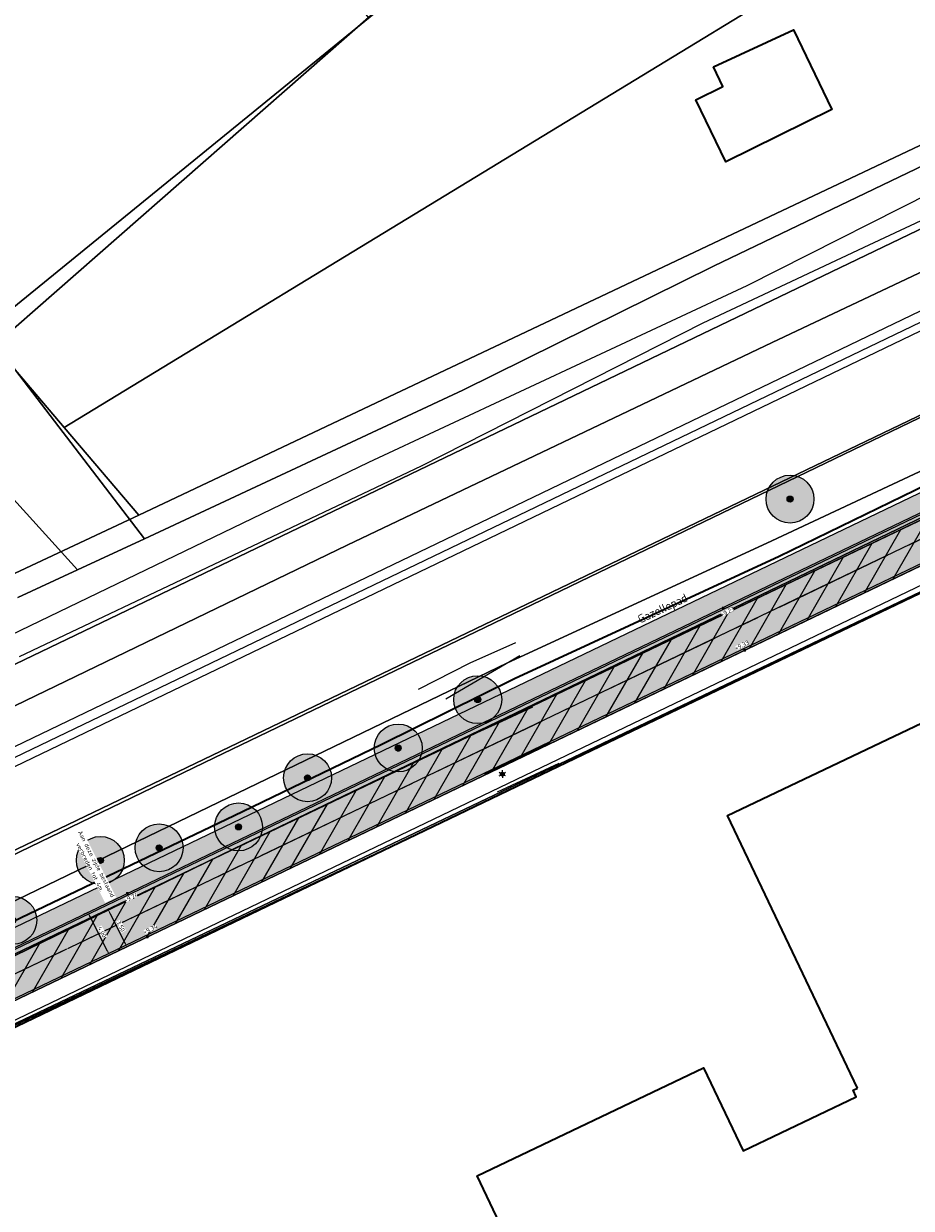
# Model space of a CAD drawing. Header units: metres. Extents: x 163543 to 168130, y 402678 to 405437.
# Tile 121 of 256: x 164645 to 164719, y 403471 to 403570. Entities that reach past the tile are written whole.
import ezdxf
from ezdxf.enums import TextEntityAlignment as Align

# ---------------------------------------------------------------- set-up
doc = ezdxf.new("R2010")
doc.units = ezdxf.units.M
for name, pattern in [('X-CA190022.004-UO-ALM_Assen$0$AM-AS', [16, 10, -2, 2, -2]), ('X-CA190022.004-UO-DWM_Snelfietsroute$0$1-2', [3, 0, -2, 1]), ('X-CA190022.004-UO-DWM_Snelfietsroute$0$2-1', [6, 2, -1, 2, -1])]:
    doc.linetypes.add(name, pattern=pattern)
doc.layers.get('0').update_dxf_attribs({"lineweight": 25})
for name, color, linetype, lineweight in [('X-CA190022.004-UO-ALM_Assen$0$N-WE-AM-AS_WEG-G', 10, 'X-CA190022.004-UO-ALM_Assen$0$AM-AS', 25), ('X-CA190022.004-UO-ARC_Arcering$0$N-WE-VH-VERHARDINGS_DEKLAAGVERVANGING-A', 250, 'Continuous', 20), ('X-CA190022.004-UO-BGT_Ondergrond$0$GE_201_SHDHek_Lijn_GEM', 253, 'X-CA190022.004-UO-BGT_Ondergrond$0$Hekwerk', 9), ('X-CA190022.004-UO-BGT_Ondergrond$0$GE_251_SPRTrein_as_Lijn_GEM', 253, 'Continuous', 9), ('X-CA190022.004-UO-BGT_Ondergrond$0$GE_316_WGDFietspad_Vlak_GEM', 253, 'Continuous', 9), ('X-CA190022.004-UO-BGT_Ondergrond$0$GE_367_OWGBerm_groenvoorziening_grasenk_GEM', 253, 'Continuous', 9), ('X-CA190022.004-UO-BGT_Ondergrond$0$GE_401_OTDErf_Vlak_GEM', 253, 'Continuous', 9), ('X-CA190022.004-UO-BGT_Ondergrond$0$GE_471_BTDBouwland_Vlak_GEM', 253, 'Continuous', 9), ('X-CA190022.004-UO-BGT_Ondergrond$0$GE_479_BTDGroenvoorziening_grasenkruida_GEM', 253, 'Continuous', 9), ('X-CA190022.004-UO-BGT_Ondergrond$0$GE_504_WTDWaterloop_sloot_Vlak_GEM', 253, 'Continuous', 9), ('X-CA190022.004-UO-BGT_Ondergrond$0$GE_523_WTDGreppel_drogesloot_Vlak_GEM', 253, 'Continuous', 9), ('X-CA190022.004-UO-BGT_Ondergrond$0$GE_541_OWTOever_slootkant_Vlak_GEM', 253, 'Continuous', 9), ('X-CA190022.004-UO-BGT_Ondergrond$0$GE_601_PNDgrondvlakpand_Vlak_MV_GEM', 34, 'Continuous', 35), ('X-CA190022.004-UO-BGT_Ondergrond$0$GE_861_PALLichtmast_Punt_GEM', 253, 'Continuous', 9), ('X-CA190022.004-UO-DTM inmeting_v0.1$0$B-WE-GR-BOOM-S', 246, 'Continuous', 0), ('X-CA190022.004-UO-DTM inmeting_v0.1$0$B-WE-GW-TALUD_KRUIN-G', 246, 'Continuous', 0), ('X-CA190022.004-UO-DTM inmeting_v0.1$0$B-WE-GW-TALUD_TEEN-G', 246, 'Continuous', 0), ('X-CA190022.004-UO-DTM inmeting_v0.1$0$B-WE-IE-TERREINAFSCHEIDING_KUNSTMATIG_RASTERHEKWERK-G', 246, 'X-CA190022.004-UO-DTM inmeting_v0.1$0$IE-TERREINAFSCHEIDING-KUNSTMATIG-OPEN', 0), ('X-CA190022.004-UO-DTM inmeting_v0.1$0$B-WE-VH-VERHARDING_ASFALT-G', 246, 'Continuous', 0), ('X-CA190022.004-UO-DWM_Beplanting$0$B-WE-GR-BOOM-S AFKOMSTIG UIT BGT', 252, 'Continuous', 0), ('X-CA190022.004-UO-DWM_Snelfietsroute$0$B-WE-VH-KANTVERHARDING-G', 214, 'Continuous', 18), ('X-CA190022.004-UO-DWM_Snelfietsroute$0$N-WE-GW-BERM-G', 90, 'Continuous', 18), ('X-CA190022.004-UO-DWM_Snelfietsroute$0$N-WE-VH-KANTVERHARDING-G', 210, 'Continuous', 25), ('X-CA190022.004-UO-DWM_Snelfietsroute$0$N-WE-VW-MARKERING_LANGS_STREEP_12-G', 7, 'X-CA190022.004-UO-DWM_Snelfietsroute$0$1-2', 35), ('X-CA190022.004-UO-DWM_Snelfietsroute$0$N-WE-VW-MARKERING_LANGS_STREEP_21-G', 7, 'X-CA190022.004-UO-DWM_Snelfietsroute$0$2-1', 35), ('X-CA190022.004-UO-DWM_Snelfietsroute$0$N-WE-VW-MARKERING_LANGS_STREEP_DOORGETROKKEN_010-G', 7, 'Continuous', 0), ('X-CA190022.004-UO-GZM_Werkgrens_v0.2$0$N-WE-KG-GRENS_SYSTEEMGRENS-G', 7, 'X-CA190022.004-UO-GZM_Werkgrens_v0.2$0$KG-OG', 35), ('X-CA190022.004-UO-KAD_Percelen$0$B-WE-KG-GRENS_PERCEEL-GV', 150, 'Continuous', 9), ('X-CA190022.004-UO-TXT_Hoogtes$0$X-XX-AL-T25', 7, 'Continuous', 25), ('X-CA190022.004-UO-TXT_Tekst 1op200$0$X-XX-AL-AANKLEDING-M', 7, 'Continuous', 18), ('X-CA190022.004-UO-TXT_Tekst 1op200$0$X-XX-AL-T35', 7, 'Continuous', 35)]:
    doc.layers.add(name, color=color, linetype=linetype, lineweight=lineweight)
doc.layers.add('X-CA190022.004-UO-ARC_Arcering$0$N-GV-GR-GRAS-A-200 GRASMENGSEL M1', color=62, linetype='Continuous', lineweight=18, transparency=0.5)
doc.layers.add('X-CA190022.004-UO-ARC_Arcering$0$N-WE-VH-VERHARDING_ASFALT_ROOD-A', color=232, linetype='Continuous', lineweight=0, transparency=0.5)
for name, color, linetype in [('X-CA190022.004-UO-DWM_Beplanting$0$B-WE-GR-BOOM-S AFKOMSTIG UIT BOMENBESTAND GEMEENTE', 252, 'Continuous'), ('X-CA190022.004-UO-DWM_Beplanting$0$B-WE-GR-BOOM-S AFKOMSTIG UIT DTM_v0.4', 252, 'Continuous'), ('X-CA190022.004-UO-DWM_Beplanting$0$N-GV-GR-GRAS-A-200', 7, 'Continuous'), ('X-CA190022.004-UO-TXT_Hoogtes$0$C3D-SURFACE_TINSURFACE_LABELING-BESTAAND', 252, 'Continuous'), ('X-CA190022.004-UO-TXT_Hoogtes$0$C3D-SURFACE_TINSURFACE_LABELING-NIEUW', 7, 'Continuous')]:
    doc.layers.add(name, color=color, linetype=linetype)
doc.layers.add('X-CA190022.004-UO-TXT_Hoogtes$0$C3D-ASSEMBLY_MARKER', color=7, linetype='Continuous', lineweight=35, plot=False)
doc.styles.add('NLCS-ISO', font='NLCS-ISO.ttf')
doc.styles.add('X-CA190022.004-UO-BGT_Ondergrond$0$NLCS-ISO', font='NLCS-ISO.ttf')
doc.styles.add('X-CA190022.004-UO-TXT_Tekst 1op200$0$NLCS-ISO-M200-T18', font='NLCS-ISO.ttf', dxfattribs={"height": 0.36})
doc.styles.add('X-CA190022.004-UO-TXT_Tekst 1op200$0$NLCS-ISO-M200-T35', font='NLCS-ISO.ttf', dxfattribs={"height": 0.7})
doc.linetypes.add('X-CA190022.004-UO-BGT_Ondergrond$0$Hekwerk', pattern='A,5,-1.5,[2,dgnlstyle-Veghel.shx,S=0.007937,R=0,X=0,Y=0],-1.5', length=8)
doc.linetypes.add('X-CA190022.004-UO-DTM inmeting_v0.1$0$IE-TERREINAFSCHEIDING-KUNSTMATIG-OPEN', pattern='A,7,-1.5,[67,NLCS.SHX,S=0.75,R=0,X=0,Y=0],-1.5', length=10)
doc.linetypes.add('X-CA190022.004-UO-GZM_Werkgrens_v0.2$0$KG-OG', pattern='A,5.5,-1.5,[2,NLCS.SHX,S=0.5,R=0,X=0,Y=0],-1.5', length=8.5)
doc.dimstyles.new('X-CA190022.004-UO-TXT_Tekst 1op200$0$NLCS-M200-T18-PIJL_L2_H1', dxfattribs={"dimscale": 0.2, "dimtxt": 2.5, "dimasz": 1.8, "dimexe": 2, "dimexo": 2, "dimgap": 0.7, "dimtad": 1, "dimzin": 0, "dimdsep": 46, "dimtxsty": 'X-CA190022.004-UO-TXT_Tekst 1op200$0$NLCS-ISO-M200-T18', "dimcen": 0, "dimdle": 2, "dimclrd": 256, "dimclre": 256, "dimclrt": 10, "dimadec": 1, "dimazin": 0, "dimtfac": 1, "dimtdec": 3, "dimtofl": 0, "dimtmove": 0, "dimatfit": 3, "dimfxl": 2, "dimfxlon": 1, "dimtfillclr": 256, "dimtolj": 1, "dimtzin": 0, "dimlwd": -1, "dimlwe": -1, "dimarcsym": 0})

# ---------------------------------------------------------------- blocks, each defined once
blk = doc.blocks.new('X-CA190022.004-UO-BGT_Ondergrond$0$N-SIE-WEG_LICHTMAST-SO')
h = blk.add_hatch(color=256)
h.paths.add_polyline_path([(1.16, 0.5, 0.658505), (-1.16, 0.5)])
h.paths.add_polyline_path([(-1.16, -0.5, 0.658505), (1.16, -0.5)])
at = {"flags": 128}
for points in [[(-2.19, 1.27), (-1.1, 0.63)], [(-1.16, 0.5), (1.16, 0.5)], [(0, 1.27), (0, 2.53)], [(1.1, 0.63), (2.19, 1.27)], [(-2.19, -1.27), (-1.1, -0.63)], [(-1.16, -0.5), (1.16, -0.5)], [(0, -1.27), (0, -2.53)], [(2.19, -1.27), (1.1, -0.63)]]:
    blk.add_lwpolyline(points, dxfattribs=at)
at = {"ltscale": 0.5}
blk.add_circle((0, 0), 1.27, dxfattribs=at)
at = {"style": 'X-CA190022.004-UO-BGT_Ondergrond$0$NLCS-ISO'}
blk.add_attdef('TYPE', text='', height=1.8, dxfattribs=at).set_placement((0, 2.53), align=Align.BOTTOM_CENTER)
blk = doc.blocks.new('X-CA190022.004-UO-BGT_Ondergrond$0$IMGEOLichtmastpaal')
at = {"xscale": 5, "yscale": 5, "zscale": 5}
blk.add_blockref('X-CA190022.004-UO-BGT_Ondergrond$0$N-SIE-WEG_LICHTMAST-SO', (0, 6.4), dxfattribs=at)
blk = doc.blocks.new('X-CA190022.004-UO-DTM inmeting_v0.1$0$boom')
h = blk.add_hatch()
h.set_pattern_fill('ANSI31', color=256, scale=0.13)
h.paths.add_polyline_path([(-1, 0, 1), (1, 0, 1)])
blk.add_circle((0, 0), 1)
blk = doc.blocks.new('X-CA190022.004-UO-DWM_Beplanting$0$SGR-BOOM_01-SO')
at = {"linetype": 'ByBlock', "lineweight": 18}
h = blk.add_hatch(color=0, dxfattribs=at)
h.dxf.hatch_style = 1
edge = h.paths.add_edge_path()
edge.add_arc((0, 0), 0.25, 0, 360)
at = {"color": 0, "linetype": 'ByBlock', "lineweight": 18}
for radius in [2, 0.25]:
    blk.add_circle((0, 0), radius, dxfattribs=at)
blk = doc.blocks.new('X-CA190022.004-UO-DWM_Beplanting$0$IMGEOBoom')
at = {"transparency": 33554457}
h = blk.add_hatch(color=256, dxfattribs=at)
h.dxf.hatch_style = 1
edge = h.paths.add_edge_path()
edge.add_arc((0, 0), 100, 0, 360)
edge = h.paths.add_edge_path(flags=17)
edge.add_arc((0, 0), 12.5, 0, 360)
h = blk.add_hatch()
h.set_pattern_fill('ANGLE', color=256)
h.set_pattern_definition([(0, (0, 0), (0, 6.985), [5.08, -1.905]), (90, (0, 0), (-6.985, 4e-16), [5.08, -1.905])])
edge = h.paths.add_edge_path(flags=17)
edge.add_arc((0, 0), 12.5, 0, 360)
at = {"layer": 'X-CA190022.004-UO-DWM_Beplanting$0$N-GV-GR-GRAS-A-200'}
h = blk.add_hatch(color=256, dxfattribs=at)
h.dxf.hatch_style = 1
edge = h.paths.add_edge_path(flags=17)
edge.add_arc((0, 0), 12.5, 0, 360)
at = {"xscale": 50, "yscale": 50, "zscale": 50}
blk.add_blockref('X-CA190022.004-UO-DWM_Beplanting$0$SGR-BOOM_01-SO', (0, 0), dxfattribs=at)
blk = doc.blocks.new('*U202')
at = {"layer": 'X-CA190022.004-UO-TXT_Hoogtes$0$C3D-ASSEMBLY_MARKER', "color": 7, "linetype": 'Continuous', "lineweight": 40}
for p, q in [((164705.352, 403517.742, 9.332), (164705.552, 403517.742, 9.332)), ((164705.452, 403517.642, 9.332), (164705.452, 403517.842, 9.332))]:
    blk.add_line(p, q, dxfattribs=at)
at = {"layer": 'X-CA190022.004-UO-TXT_Hoogtes$0$X-XX-AL-T25', "color": 7, "linetype": 'Continuous', "lineweight": 25, "insert": (164705.22, 403518.152, 9.332), "char_height": 0.36, "width": 1.05444, "attachment_point": 5, "rotation": 26.3178, "style": 'NLCS-ISO', "bg_fill": 3, "box_fill_scale": 1, "bg_fill_color": 256, "bg_fill_true_color": 13158600, "bg_fill_transparency": 0}
blk.add_mtext('{\\fNLCS-ISO|b0|i0|c0|p10;+9.33}', dxfattribs=at)
blk = doc.blocks.new('*U203')
at = {"layer": 'X-CA190022.004-UO-TXT_Hoogtes$0$C3D-ASSEMBLY_MARKER', "color": 7, "linetype": 'Continuous', "lineweight": 40}
for p, q in [((164703.562, 403521.262, 9.233), (164703.762, 403521.262, 9.233)), ((164703.662, 403521.162, 9.233), (164703.662, 403521.362, 9.233))]:
    blk.add_line(p, q, dxfattribs=at)
at = {"layer": 'X-CA190022.004-UO-TXT_Hoogtes$0$X-XX-AL-T25', "color": 7, "linetype": 'Continuous', "lineweight": 25, "insert": (164704.013, 403520.957, 9.233), "char_height": 0.36, "width": 1.05444, "attachment_point": 5, "rotation": 26.31781, "style": 'NLCS-ISO', "bg_fill": 3, "box_fill_scale": 1, "bg_fill_color": 256, "bg_fill_true_color": 13158600, "bg_fill_transparency": 0}
blk.add_mtext('{\\fNLCS-ISO|b0|i0|c0|p10;+9.23}', dxfattribs=at)
blk = doc.blocks.new('*U234')
at = {"layer": 'X-CA190022.004-UO-TXT_Hoogtes$0$C3D-ASSEMBLY_MARKER', "color": 7, "linetype": 'Continuous', "lineweight": 40}
for p, q in [((164653.803, 403497.435, 9.239), (164654.003, 403497.435, 9.239)), ((164653.903, 403497.335, 9.239), (164653.903, 403497.535, 9.239))]:
    blk.add_line(p, q, dxfattribs=at)
at = {"layer": 'X-CA190022.004-UO-TXT_Hoogtes$0$X-XX-AL-T25', "color": 7, "linetype": 'Continuous', "lineweight": 25, "insert": (164654.224, 403497.098, 9.239), "char_height": 0.36, "width": 1.0908, "attachment_point": 5, "rotation": 25.9452, "style": 'NLCS-ISO', "bg_fill": 3, "box_fill_scale": 1, "bg_fill_color": 256, "bg_fill_true_color": 13158600, "bg_fill_transparency": 0}
blk.add_mtext('{\\fNLCS-ISO|b0|i0|c0|p10;+9.24}', dxfattribs=at)
blk = doc.blocks.new('*U235')
at = {"layer": 'X-CA190022.004-UO-TXT_Hoogtes$0$C3D-ASSEMBLY_MARKER', "color": 7, "linetype": 'Continuous', "lineweight": 40}
for p, q in [((164655.46, 403493.804, 9.339), (164655.66, 403493.804, 9.339)), ((164655.56, 403493.704, 9.339), (164655.56, 403493.904, 9.339))]:
    blk.add_line(p, q, dxfattribs=at)
at = {"layer": 'X-CA190022.004-UO-TXT_Hoogtes$0$X-XX-AL-T25', "color": 7, "linetype": 'Continuous', "lineweight": 25, "insert": (164655.829, 403494.446, 9.339), "char_height": 0.36, "width": 1.0908, "attachment_point": 5, "rotation": 25.9452, "style": 'NLCS-ISO', "bg_fill": 3, "box_fill_scale": 1, "bg_fill_color": 256, "bg_fill_true_color": 13158600, "bg_fill_transparency": 0}
blk.add_mtext('{\\fNLCS-ISO|b0|i0|c0|p10;+9.34}', dxfattribs=at)
blk = doc.blocks.new('*D1172')
at = {"layer": 'X-CA190022.004-UO-TXT_Tekst 1op200$0$X-XX-AL-AANKLEDING-M', "transparency": 16777216}
for p, q in [((164652.28, 403496.111), (164652.637, 403496.292)), ((164652.442, 403495.79), (164653.697, 403493.306)), ((164653.859, 403492.984), (164654.216, 403493.165))]:
    blk.add_line(p, q, dxfattribs=at)
for points in [[(164652.496, 403495.817), (164652.389, 403495.763), (164652.28, 403496.111)], [(164653.751, 403493.333), (164653.644, 403493.279), (164653.859, 403492.984)]]:
    blk.add_solid(points, dxfattribs=at)
at = {"layer": 'X-CA190022.004-UO-TXT_Tekst 1op200$0$X-XX-AL-AANKLEDING-M', "transparency": 16777216, "insert": (164651.05, 403499.767), "char_height": 0.36, "attachment_point": 5, "rotation": 296.80132, "style": 'X-CA190022.004-UO-TXT_Tekst 1op200$0$NLCS-ISO-M200-T18', "bg_fill": 3, "box_fill_scale": 1.1, "bg_fill_color": 256, "bg_fill_true_color": 13158600, "bg_fill_transparency": 0}
blk.add_mtext('\\A1;Aan deze zijde bestaand \\Pverbreden tot 4m.', dxfattribs=at)
blk = doc.blocks.new('*D1173')
at = {"layer": 'X-CA190022.004-UO-TXT_Tekst 1op200$0$X-XX-AL-AANKLEDING-M', "transparency": 16777216}
for p, q in [((164650.6, 403495.85), (164650.243, 403495.669)), ((164652.244, 403492.6), (164650.763, 403495.529)), ((164652.407, 403492.279), (164652.05, 403492.099))]:
    blk.add_line(p, q, dxfattribs=at)
for points in [[(164650.816, 403495.556), (164650.709, 403495.502), (164650.6, 403495.85)], [(164652.298, 403492.627), (164652.191, 403492.573), (164652.407, 403492.279)]]:
    blk.add_solid(points, dxfattribs=at)
at = {"layer": 'X-CA190022.004-UO-TXT_Tekst 1op200$0$X-XX-AL-AANKLEDING-M', "transparency": 16777216, "insert": (164651.789, 403494.209), "char_height": 0.36, "attachment_point": 5, "rotation": 296.83544, "style": 'X-CA190022.004-UO-TXT_Tekst 1op200$0$NLCS-ISO-M200-T18', "bg_fill": 3, "box_fill_scale": 1.1, "bg_fill_color": 256, "bg_fill_true_color": 13158600, "bg_fill_transparency": 0}
blk.add_mtext('\\A1;4.00', dxfattribs=at)
blk = doc.blocks.new('*D1196')
at = {"layer": 'X-CA190022.004-UO-TXT_Tekst 1op200$0$X-XX-AL-AANKLEDING-M', "transparency": 16777216}
for p, q in [((164652.28, 403496.111), (164652.637, 403496.292)), ((164652.442, 403495.79), (164653.697, 403493.306)), ((164653.859, 403492.984), (164654.216, 403493.165))]:
    blk.add_line(p, q, dxfattribs=at)
for points in [[(164652.496, 403495.817), (164652.389, 403495.763), (164652.28, 403496.111)], [(164653.751, 403493.333), (164653.644, 403493.279), (164653.859, 403492.984)]]:
    blk.add_solid(points, dxfattribs=at)
at = {"layer": 'X-CA190022.004-UO-TXT_Tekst 1op200$0$X-XX-AL-AANKLEDING-M', "transparency": 16777216, "insert": (164653.355, 403494.692), "char_height": 0.36, "attachment_point": 5, "rotation": 296.80132, "style": 'X-CA190022.004-UO-TXT_Tekst 1op200$0$NLCS-ISO-M200-T18', "bg_fill": 3, "box_fill_scale": 1.1, "bg_fill_color": 256, "bg_fill_true_color": 13158600, "bg_fill_transparency": 0}
blk.add_mtext('\\A1;3.50', dxfattribs=at)

msp = doc.modelspace()

# ---------------------------------------------------------------- hatches: boundary and pattern name
at = {"layer": 'X-CA190022.004-UO-ARC_Arcering$0$N-GV-GR-GRAS-A-200 GRASMENGSEL M1'}
h = msp.add_hatch(dxfattribs=at)
h.set_pattern_fill('AGR-GRAS_02-SO', color=256, scale=0.1, pattern_type=2)
h.set_pattern_definition([(0, (0, 0), (1, 1), [0.25, -0.75]), (0, (0.55, 0.6), (1, 1), [0.25, -0.75]), (90, (0.1, 0.35), (-1, 1), [0.25, -0.75]), (90, (0.5, 0.7), (-1, 1), [0.25, -0.75]), (45, (0.2, 0.7), (0, 1), [0.25, -1.164213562]), (135, (0.55, 0), (-1, 0), [0.25, -1.164213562]), (26.5650512, (0.25, 0.3), (1, 4e-10), [0.25, -1.986067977]), (26.5650512, (0.7, 0.8), (1, 4e-10), [0.25, -1.986067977]), (63.43494882, (0.7, 0), (5e-11, 1), [0.25, -1.986067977]), (63.43494882, (0.25, 0.45), (5e-11, 1), [0.25, -1.986067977]), (63.43494882, (0.6, 0.2), (5e-11, 1), [0.25, -1.986067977]), (116.5650512, (0, 0.55), (-4e-10, 1), [0.25, -1.986067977]), (153.43494882, (0.2, 0.15), (-1, 5e-11), [0.25, -1.986067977])])
h.paths.add_polyline_path([(164759.989, 403550.02), (164638.923, 403491.909), (164639.572, 403490.556), (164662.045, 403501.343), (164729.771, 403533.852), (164763.136, 403549.867), (164763.543, 403550.051), (164762.87, 403551.428), (164759.991, 403550.021)])
at = {"layer": 'X-CA190022.004-UO-ARC_Arcering$0$N-WE-VH-VERHARDING_ASFALT_ROOD-A'}
h = msp.add_hatch(color=256, dxfattribs=at)
h.dxf.hatch_style = 1
h.paths.add_polyline_path([(164639.572, 403490.556), (164639.782, 403490.119), (164763.396, 403549.322), (164763.136, 403549.867)])
h = msp.add_hatch(color=256, dxfattribs=at)
h.dxf.hatch_style = 1
h.paths.add_polyline_path([(164639.782, 403490.119), (164641.302, 403486.95), (164764.863, 403546.26), (164763.396, 403549.322)])
at = {"layer": 'X-CA190022.004-UO-ARC_Arcering$0$N-WE-VH-VERHARDINGS_DEKLAAGVERVANGING-A'}
h = msp.add_hatch(dxfattribs=at)
h.set_pattern_fill('AVH-ASFALT_B', color=256, angle=15, pattern_type=2)
h.set_pattern_definition([(60, (0, 0), (-1.2990381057, 0.75), [])])
h.paths.add_polyline_path([(164639.782, 403490.119), (164641.302, 403486.95), (164764.863, 403546.26), (164763.396, 403549.322)])

# ---------------------------------------------------------------- linework, layer by layer
at = {"layer": 'X-CA190022.004-UO-BGT_Ondergrond$0$GE_201_SHDHek_Lijn_GEM'}
for p, q in [((164766.236, 403544.544), (164683.071, 403504.746)), ((164683.071, 403504.746), (164620.047, 403474.794))]:
    msp.add_line(p, q, dxfattribs=at)
at = {"layer": 'X-CA190022.004-UO-BGT_Ondergrond$0$GE_251_SPRTrein_as_Lijn_GEM'}
for p, q in [((164612.775, 403494.432), (164785.364, 403577.492)), ((164613.43, 403493.072), (164786.046, 403576.149)), ((164586.092, 403480.76), (164743.728, 403556.491))]:
    msp.add_line(p, q, dxfattribs=at)
at = {"layer": 'X-CA190022.004-UO-BGT_Ondergrond$0$GE_316_WGDFietspad_Vlak_GEM', "flags": 128}
msp.add_lwpolyline([(164783.7, 403545.643), (164775.27, 403548.69), (164773.26, 403549.22), (164770.72, 403548.83), (164768.53, 403548.02), (164631.74, 403482.36), (164627.08, 403480.35), (164621.316, 403478.014), (164619.704, 403481.066), (164625.59, 403483.48), (164629.22, 403485.06), (164763.542, 403549.392), (164768.875, 403551.946)], dxfattribs=at)
at = {"layer": 'X-CA190022.004-UO-BGT_Ondergrond$0$GE_367_OWGBerm_groenvoorziening_grasenk_GEM', "flags": 128}
for points in [[(164640.44, 403494.868), (164662.351, 403505.436), (164685.598, 403516.649), (164707.718, 403526.866), (164753.889, 403548.503), (164771.397, 403558.596), (164770.664, 403556.413), (164771.276, 403554.19), (164776.991, 403553.714), (164784.135, 403551.121), (164785.925, 403550.471)], [(164768.875, 403551.946), (164763.542, 403549.392), (164629.22, 403485.06), (164625.59, 403483.48), (164619.704, 403481.066), (164604.45, 403474.81), (164602.885, 403474.235), (164600.48, 403473.35), (164597.61, 403471.99), (164592.13, 403469.02), (164575.93, 403459.42), (164569.76, 403456.18), (164516.668, 403430.689), (164513.743, 403429.436), (164509.64, 403427.467), (164507.77, 403426.57)], [(164510.298, 403423.881), (164518.157, 403427.555), (164571.47, 403453.2), (164577.71, 403456.5), (164591.23, 403464.58), (164599.21, 403468.63), (164602.07, 403470), (164604.577, 403471.161), (164605.74, 403471.7), (164607.424, 403472.383), (164621.316, 403478.014), (164627.08, 403480.35), (164631.74, 403482.36), (164768.53, 403548.02), (164770.72, 403548.83), (164773.26, 403549.22), (164775.27, 403548.69), (164783.7, 403545.643)], [(164793.738, 403546.45), (164797.942, 403548.705), (164798.777, 403549.092), (164799.971, 403547.237), (164793.081, 403543.524), (164789.839, 403542.878), (164787.928, 403542.792), (164776.394, 403545.354), (164774.138, 403545.724), (164771.263, 403545.786), (164766.236, 403544.544), (164683.071, 403504.746), (164620.047, 403474.794)]]:
    msp.add_lwpolyline(points, dxfattribs=at)
at = {"layer": 'X-CA190022.004-UO-BGT_Ondergrond$0$GE_401_OTDErf_Vlak_GEM', "flags": 128}
for points in [[(164539.313, 403646.411), (164649.727, 403524.45), (164644.76, 403522.135)], [(164738.382, 403634.545), (164746.613, 403623.375), (164747.163, 403622.516), (164751.89, 403616.199), (164759.291, 403606.055), (164770.365, 403591.121), (164770.591, 403591.238), (164772.207, 403588.601), (164775.323, 403584.718), (164771.769, 403583.145), (164757.734, 403576.121), (164741.697, 403568.756), (164724.691, 403560.303), (164702.856, 403549.805), (164681.914, 403539.451), (164655.322, 403527.058), (164641.991, 403544.437), (164674.932, 403571.266), (164639.445, 403617.736)], [(164702.844, 403566.471), (164709.535, 403569.554), (164712.723, 403562.915), (164703.88, 403558.533), (164701.364, 403563.709), (164703.642, 403564.813), (164702.844, 403566.471)], [(164620.047, 403474.794), (164683.071, 403504.746), (164766.236, 403544.544), (164771.263, 403545.786), (164774.138, 403545.724), (164776.394, 403545.354), (164787.928, 403542.792), (164789.839, 403542.878), (164793.081, 403543.524), (164799.971, 403547.237)], [(164714.88, 403481.16), (164704.03, 403503.93), (164759.12, 403530.17), (164800.18, 403443.96)], [(164692.56, 403453.99), (164683.12, 403473.84), (164702.02, 403482.86), (164705.33, 403475.93), (164714.77, 403480.44), (164714.52, 403480.99), (164714.88, 403481.16)]]:
    msp.add_lwpolyline(points, dxfattribs=at)
at = {"layer": 'X-CA190022.004-UO-BGT_Ondergrond$0$GE_471_BTDBouwland_Vlak_GEM', "flags": 128}
msp.add_lwpolyline([(164639.445, 403617.736), (164674.932, 403571.266), (164641.991, 403544.437), (164655.322, 403527.058), (164649.727, 403524.45), (164539.313, 403646.411), (164562.442, 403658.795), (164576.465, 403675.861), (164619.749, 403646.936), (164620.05, 403646.651), (164623.656, 403648.387), (164645.274, 403681.729), (164681.282, 403676.755), (164638.35, 403637.277), (164634.761, 403632.709), (164634.768, 403632.702), (164633.247, 403629.869), (164633.512, 403624.842), (164639.445, 403617.736)], dxfattribs=at)
at = {"layer": 'X-CA190022.004-UO-BGT_Ondergrond$0$GE_479_BTDGroenvoorziening_grasenkruida_GEM', "flags": 128}
for points in [[(164637.795, 403509.882), (164672.252, 403526.504), (164707.753, 403543.439), (164730.663, 403554.28), (164755.469, 403566.516), (164774.278, 403575.493), (164778.452, 403577.684), (164779.82, 403578.718), (164788.756, 403568.779), (164770.122, 403561.314)], [(164770.122, 403561.314), (164751.162, 403552.163), (164728.591, 403541.273), (164705.956, 403530.356), (164683.747, 403519.646), (164661.155, 403508.745), (164638.92, 403498.02)]]:
    msp.add_lwpolyline(points, dxfattribs=at)
at = {"layer": 'X-CA190022.004-UO-BGT_Ondergrond$0$GE_504_WTDWaterloop_sloot_Vlak_GEM', "flags": 128}
for points in [[(164615.872, 403505.365), (164674.068, 403533.44), (164705.671, 403548.206), (164723.606, 403557.276), (164741.942, 403566.291), (164754.59, 403572.044), (164773.545, 403581.366), (164775.277, 403582.181), (164775.974, 403581.906)], [(164775.974, 403581.906), (164776.293, 403581.989), (164776.586, 403582.06), (164776.743, 403582.054), (164776.944, 403581.999), (164777.048, 403581.897), (164777.119, 403581.79), (164777.139, 403581.65), (164777.133, 403581.559), (164777.039, 403581.395), (164776.825, 403581.2), (164776.42, 403580.952), (164776.163, 403580.158), (164775.561, 403579.777), (164744.433, 403565.283), (164732.312, 403559.273), (164715.818, 403551.564), (164701.967, 403545.049), (164678.426, 403533.128), (164644.871, 403517.187)]]:
    msp.add_lwpolyline(points, dxfattribs=at)
at = {"layer": 'X-CA190022.004-UO-BGT_Ondergrond$0$GE_523_WTDGreppel_drogesloot_Vlak_GEM', "flags": 128}
msp.add_lwpolyline([(164707.718, 403526.866), (164685.598, 403516.649), (164662.351, 403505.436), (164640.44, 403494.868), (164631.326, 403490.472), (164629.806, 403493.624), (164638.92, 403498.02), (164661.155, 403508.745), (164683.747, 403519.646), (164705.956, 403530.356), (164728.591, 403541.273), (164751.162, 403552.163), (164770.122, 403561.314), (164771.397, 403558.596), (164753.889, 403548.503), (164707.718, 403526.866)], dxfattribs=at)
at = {"layer": 'X-CA190022.004-UO-BGT_Ondergrond$0$GE_541_OWTOever_slootkant_Vlak_GEM', "flags": 128}
for points in [[(164644.76, 403522.135), (164649.727, 403524.45), (164655.322, 403527.058), (164681.914, 403539.451), (164702.856, 403549.805), (164724.691, 403560.303), (164741.697, 403568.756), (164757.734, 403576.121), (164771.769, 403583.145), (164775.323, 403584.718), (164776.87, 403584.714), (164777.942, 403584.129), (164779.286, 403583.069), (164780.083, 403581.411), (164780.297, 403579.918), (164779.82, 403578.718), (164778.452, 403577.684), (164774.278, 403575.493), (164755.469, 403566.516), (164730.663, 403554.28), (164707.753, 403543.439), (164672.252, 403526.504), (164637.795, 403509.882)], [(164775.561, 403579.777), (164744.433, 403565.283), (164732.312, 403559.273), (164715.818, 403551.564), (164701.967, 403545.049), (164678.426, 403533.128), (164644.871, 403517.187)], [(164615.872, 403505.365), (164674.068, 403533.44), (164705.671, 403548.206), (164723.606, 403557.276), (164741.942, 403566.291), (164754.59, 403572.044)]]:
    msp.add_lwpolyline(points, dxfattribs=at)
at = {"layer": 'X-CA190022.004-UO-BGT_Ondergrond$0$GE_601_PNDgrondvlakpand_Vlak_MV_GEM', "flags": 128}
for points in [[(164702.844, 403566.471), (164709.535, 403569.554), (164712.723, 403562.915), (164703.88, 403558.533), (164701.364, 403563.709), (164703.642, 403564.813), (164702.844, 403566.471)], [(164714.88, 403481.16), (164704.03, 403503.93), (164759.12, 403530.17), (164800.18, 403443.96)], [(164692.56, 403453.99), (164683.12, 403473.84), (164702.02, 403482.86), (164705.33, 403475.93), (164714.77, 403480.44), (164714.52, 403480.99), (164714.88, 403481.16)]]:
    msp.add_lwpolyline(points, dxfattribs=at)
at = {"layer": 'X-CA190022.004-UO-DTM inmeting_v0.1$0$B-WE-GW-TALUD_KRUIN-G'}
msp.add_polyline3d([(164680.504, 403513.674, 9.058), (164686.675, 403517.296, 8.956)], dxfattribs=at)
at = {"layer": 'X-CA190022.004-UO-DTM inmeting_v0.1$0$B-WE-GW-TALUD_TEEN-G'}
msp.add_polyline3d([(164686.317, 403518.36, 8.613), (164682.51, 403516.664, 8.556), (164678.176, 403514.473, 8.658)], dxfattribs=at)
at = {"layer": 'X-CA190022.004-UO-DTM inmeting_v0.1$0$B-WE-IE-TERREINAFSCHEIDING_KUNSTMATIG_RASTERHEKWERK-G'}
msp.add_line((164684.818, 403505.918, 9.301), (164689.956, 403508.301, 9.293), dxfattribs=at)
at = {"layer": 'X-CA190022.004-UO-DTM inmeting_v0.1$0$B-WE-VH-VERHARDING_ASFALT-G'}
for points in [[(164687.746, 403512.984, 9.257), (164685.18, 403511.786, 9.249), (164682.219, 403510.442, 9.244)], [(164689.184, 403510.049, 9.282), (164686.654, 403508.821, 9.27), (164683.702, 403507.397, 9.275)]]:
    msp.add_polyline3d(points, dxfattribs=at)
at = {"layer": 'X-CA190022.004-UO-DWM_Snelfietsroute$0$B-WE-VH-KANTVERHARDING-G', "flags": 128}
for points in [[(164639.783, 403490.119), (164763.396, 403549.322)], [(164764.863, 403546.26), (164641.302, 403486.95)]]:
    msp.add_lwpolyline(points, dxfattribs=at)
at = {"layer": 'X-CA190022.004-UO-DWM_Snelfietsroute$0$N-WE-GW-BERM-G', "flags": 128}
for points in [[(164762.615, 403551.28), (164638.923, 403491.909)], [(164765.512, 403544.908), (164641.944, 403485.611)]]:
    msp.add_lwpolyline(points, dxfattribs=at)
at = {"layer": 'X-CA190022.004-UO-DWM_Snelfietsroute$0$N-WE-VH-KANTVERHARDING-G', "flags": 128}
msp.add_lwpolyline([(164763.228, 403549.911), (164639.573, 403490.557)], dxfattribs=at)
at = {"layer": 'X-CA190022.004-UO-DWM_Snelfietsroute$0$N-WE-VW-MARKERING_LANGS_STREEP_12-G', "linetype": 'X-CA190022.004-UO-DWM_Snelfietsroute$0$1-2', "const_width": 0.1, "flags": 128}
msp.add_lwpolyline([(164757.037, 403544.721), (164648.905, 403492.817)], dxfattribs=at)
at = {"layer": 'X-CA190022.004-UO-DWM_Snelfietsroute$0$N-WE-VW-MARKERING_LANGS_STREEP_21-G', "const_width": 0.1, "flags": 128}
msp.add_lwpolyline([(164640.43, 403488.766, 0.000006), (164640.431, 403488.767), (164640.432, 403488.767), (164648.552, 403492.648)], format="xyb", dxfattribs=at)
at = {"layer": 'X-CA190022.004-UO-DWM_Snelfietsroute$0$N-WE-VW-MARKERING_LANGS_STREEP_DOORGETROKKEN_010-G', "const_width": 0.1, "flags": 128}
for points in [[(164763.293, 403549.776), (164639.637, 403490.421)], [(164764.798, 403546.395), (164641.239, 403487.086)]]:
    msp.add_lwpolyline(points, dxfattribs=at)
at = {"layer": 'X-CA190022.004-UO-GZM_Werkgrens_v0.2$0$N-WE-KG-GRENS_SYSTEEMGRENS-G', "ltscale": 0.2, "flags": 128}
msp.add_lwpolyline([(164202.447, 403276.261, -0.007014), (164204.684, 403278.194), (164207.732, 403280.631), (164216.351, 403287.471), (164219.004, 403289.434), (164219.375, 403289.729), (164237.184, 403303.185), (164244.587, 403308.605), (164248.73, 403311.638), (164253.977, 403315.367), (164261.175, 403320.48), (164269.682, 403326.324), (164277.478, 403331.538), (164300.139, 403346.153), (164322.964, 403359.926), (164334.073, 403366.292), (164351.665, 403375.797), (164373.742, 403387.55), (164399.95, 403400.464), (164429.28, 403414.743), (164430.124, 403415.141), (164430.948, 403415.506), (164431.777, 403415.846), (164432.615, 403416.161), (164433.462, 403416.453), (164434.316, 403416.72), (164435.176, 403416.962), (164436.043, 403417.179), (164436.306, 403417.259, -0.099821), (164451.982, 403417.179, 0.131087), (164471.53, 403420.948), (164482.533, 403426.243), (164490.693, 403418.8), (164492.586, 403419.707), (164495.404, 403416.53, -0.0101), (164498.074, 403413.536), (164499.385, 403412.005), (164502.276, 403408.653), (164509.274, 403412.948), (164511.768, 403416.461), (164509.186, 403420.201, -0.175036), (164509.321, 403422.135, -0.180129), (164510.517, 403423.431), (164518.825, 403427.315), (164545.03, 403439.927), (164571.695, 403452.754), (164577.955, 403456.064), (164591.472, 403464.142), (164595.446, 403466.159), (164599.431, 403468.182), (164600.854, 403468.863), (164605.94, 403471.242), (164622.016, 403477.758), (164627.273, 403479.889), (164631.947, 403481.905), (164633.267, 403482.539, 0.084778), (164642.609, 403485.38), (164759.332, 403541.386), (164770.974, 403544.815), (164773.272, 403545.397), (164787.887, 403542.29), (164789.899, 403542.38), (164793.252, 403543.048), (164800.24, 403546.814), (164803.671, 403549.366), (164804.774, 403550.36), (164806.983, 403547.387), (164807.907, 403546.199), (164811.87, 403549.281), (164810.953, 403550.46), (164809.512, 403552.406), (164808.343, 403553.575), (164810.024, 403555.089), (164807.827, 403558.012), (164809.834, 403559.516, 0.087199), (164816.707, 403566.833, -0.136189), (164825.151, 403574.239), (164897.952, 403609.34), (164931.093, 403625.32), (165054.784, 403684.96), (165123.155, 403717.926), (165148.566, 403730.033), (165175.654, 403740.478), (165188.146, 403744.824), (165187.632, 403748.092), (165185.258, 403754.932), (165180.038, 403753.689, 0.027846), (165177.051, 403752.466), (165119.698, 403725.141), (165051.309, 403692.167), (164927.618, 403632.527), (164894.477, 403616.547), (164821.676, 403581.445, 0.136189), (164810.016, 403571.218, -0.087199), (164805.039, 403565.919), (164803.02, 403564.408), (164799.415, 403569.204), (164798.615, 403568.604), (164797.815, 403568.006), (164797.216, 403568.806), (164793.371, 403565.926), (164793.97, 403565.126), (164792.376, 403563.932), (164795.885, 403559.064, -0.201548), (164780.097, 403554.057, 0.075656), (164771.169, 403553.982, -0.009755), (164764.075, 403552.536), (164754.286, 403547.799), (164747.474, 403544.606), (164708.34, 403525.583), (164686.218, 403515.365), (164675.148, 403509.865), (164663.524, 403504.258), (164644.327, 403495.071), (164639.493, 403492.723), (164638.201, 403492.127, -0.201818), (164621.846, 403491.8, 0.209498), (164598.58, 403490.973), (164556.157, 403470.566), (164536.299, 403461.008), (164516.318, 403451.408), (164508.232, 403447.512), (164500.187, 403443.642), (164497.203, 403443.008), (164495.09, 403442.274, 0.130794), (164492.913, 403444.811), (164488.435, 403447.885), (164494.899, 403449.835), (164490.315, 403452.233), (164484.484, 403450.597, -0.076427), (164479.748, 403454.723), (164478.799, 403455.857), (164474.918, 403452.962), (164457.343, 403473.566), (164451.257, 403468.374), (164465.519, 403451.653, -0.484297), (164464.817, 403448.113), (164461.416, 403446.394), (164463.893, 403441.77), (164464.916, 403439.614), (164433.017, 403424.683, 0.05166), (164425.3, 403421.703), (164396.431, 403407.648), (164370.094, 403394.67), (164347.884, 403382.848), (164330.182, 403373.283), (164318.908, 403366.822), (164295.903, 403352.941), (164273.086, 403338.225), (164265.193, 403332.947), (164256.594, 403327.039), (164249.344, 403321.888), (164244.05, 403318.127), (164239.86, 403315.06), (164232.409, 403309.604), (164214.476, 403296.054), (164201.289, 403285.589, 0.012131), (164197.414, 403282.357)], format="xyb", close=True, dxfattribs=at)
at = {"layer": 'X-CA190022.004-UO-KAD_Percelen$0$B-WE-KG-GRENS_PERCEEL-GV', "flags": 128}
for points in [[(164595.838, 403501.354), (164555.326, 403482.367), (164489.137, 403451.001), (164492.811, 403446.689), (164487.569, 403444.164), (164476.902, 403439.143), (164474.656, 403438.052), (164469.708, 403435.65), (164459.04, 403430.474), (164460.276, 403427.915), (164478.654, 403436.809), (164549.795, 403471.239), (164610.094, 403500.047), (164740.684, 403562.794), (164887.38, 403633.726), (164885.502, 403637.729), (164830.972, 403611.838), (164787.129, 403591.173), (164774.865, 403585.072), (164771.579, 403589.482), (164763.848, 403582.954), (164722.665, 403561.134), (164654.869, 403529.019)], [(164460.276, 403427.915), (164466.349, 403415.367), (164487.883, 403425.722), (164496.111, 403429.679), (164555.855, 403458.619), (164593.206, 403476.41), (164588.97, 403485.217), (164612.074, 403496.328), (164616.314, 403487.512), (164746.772, 403550.188), (164893.326, 403621.049), (164887.38, 403633.726), (164740.684, 403562.794), (164610.094, 403500.047), (164549.795, 403471.239), (164478.654, 403436.809)], [(164674.031, 403570.572), (164642.773, 403543.203), (164648.623, 403536.343), (164721.06, 403580.454), (164728.988, 403588.387), (164758.818, 403606.816), (164746.055, 403624.153), (164728.717, 403605.949), (164701.846, 403593.015), (164690.679, 403585.149)], [(164468.748, 403410.406), (164486.08, 403417.995), (164492.111, 403420.636), (164493.855, 403418.592), (164495.298, 403416.903), (164503.089, 403421.185), (164615.905, 403478.304), (164662.782, 403501.158), (164772.136, 403553.829), (164770.057, 403555.749), (164790.783, 403565.26), (164789.551, 403566.923), (164799.538, 403571.715), (164894.973, 403617.537), (164893.326, 403621.049), (164746.772, 403550.188), (164616.314, 403487.512), (164616.456, 403487.216), (164593.352, 403476.106), (164593.206, 403476.41), (164555.855, 403458.619), (164496.111, 403429.679), (164487.883, 403425.722), (164466.349, 403415.367)], [(164638.33, 403616.453), (164610.511, 403591.436), (164547.782, 403558.103), (164595.838, 403501.354), (164654.869, 403529.019), (164648.623, 403536.343), (164642.773, 403543.203), (164674.031, 403570.572)], [(164771.579, 403589.482), (164758.818, 403606.816), (164728.988, 403588.387), (164721.06, 403580.454), (164648.623, 403536.343), (164654.869, 403529.019), (164722.665, 403561.134), (164763.848, 403582.954)], [(164615.905, 403478.304), (164503.089, 403421.185), (164504.937, 403419.149), (164510.499, 403421.842), (164619.909, 403474.821), (164758.78, 403541.048), (164766.236, 403544.544), (164771.263, 403545.786), (164774.138, 403545.724), (164787.928, 403542.792), (164789.839, 403542.878), (164793.081, 403543.524), (164802.649, 403548.73), (164790.783, 403565.26), (164770.057, 403555.749), (164772.136, 403553.829), (164662.782, 403501.158)]]:
    msp.add_lwpolyline(points, close=True, dxfattribs=at)
msp.add_lwpolyline([(164860.969, 403463.589), (164858.048, 403489.835), (164848.867, 403493.07), (164833.316, 403507.004), (164808.436, 403540.853), (164802.649, 403548.73), (164793.081, 403543.524), (164789.839, 403542.878), (164787.928, 403542.792), (164774.138, 403545.724), (164771.263, 403545.786), (164766.236, 403544.544), (164758.78, 403541.048), (164619.909, 403474.821)], dxfattribs=at)

# ---------------------------------------------------------------- block references
at = {"layer": 'X-CA190022.004-UO-BGT_Ondergrond$0$GE_861_PALLichtmast_Punt_GEM', "xscale": 0.025, "yscale": 0.025, "zscale": 0.025}
msp.add_blockref('X-CA190022.004-UO-BGT_Ondergrond$0$IMGEOLichtmastpaal', (164685.22, 403507.239), dxfattribs=at)
at = {"layer": 'X-CA190022.004-UO-DTM inmeting_v0.1$0$B-WE-GR-BOOM-S', "linetype": 'ByBlock', "lineweight": -2, "xscale": 0.25, "yscale": 0.25, "zscale": 0.25}
msp.add_blockref('X-CA190022.004-UO-DTM inmeting_v0.1$0$boom', (164683.16, 403513.617, 9.297), dxfattribs=at)
at = {"layer": 'X-CA190022.004-UO-DWM_Beplanting$0$B-WE-GR-BOOM-S AFKOMSTIG UIT BGT', "xscale": 0.02, "yscale": 0.02, "zscale": 0.02}
for p in [(164676.52, 403509.574), (164668.949, 403507.09), (164663.186, 403502.986), (164656.554, 403501.243), (164651.646, 403500.188), (164644.339, 403495.189)]:
    msp.add_blockref('X-CA190022.004-UO-DWM_Beplanting$0$IMGEOBoom', p, dxfattribs=at)
at = {"layer": 'X-CA190022.004-UO-DWM_Beplanting$0$B-WE-GR-BOOM-S AFKOMSTIG UIT BOMENBESTAND GEMEENTE', "xscale": 0.02, "yscale": 0.02, "zscale": 0.02}
for p in [(164709.242, 403530.367), (164676.52, 403509.574), (164668.949, 403507.09), (164663.186, 403502.986), (164656.554, 403501.243), (164651.646, 403500.188), (164644.339, 403495.189)]:
    msp.add_blockref('X-CA190022.004-UO-DWM_Beplanting$0$IMGEOBoom', p, dxfattribs=at)
at = {"layer": 'X-CA190022.004-UO-DWM_Beplanting$0$B-WE-GR-BOOM-S AFKOMSTIG UIT DTM_v0.4', "linetype": 'ByBlock', "lineweight": -2, "xscale": 0.02, "yscale": 0.02, "zscale": 0.02}
msp.add_blockref('X-CA190022.004-UO-DWM_Beplanting$0$IMGEOBoom', (164683.16, 403513.617, 9.297), dxfattribs=at)

# ---------------------------------------------------------------- texts
at = {"layer": 'X-CA190022.004-UO-TXT_Tekst 1op200$0$X-XX-AL-T35', "insert": (164696.438, 403520.599), "char_height": 0.7, "attachment_point": 1, "rotation": 25.42659, "style": 'X-CA190022.004-UO-TXT_Tekst 1op200$0$NLCS-ISO-M200-T35'}
msp.add_mtext_dynamic_manual_height_columns('Gazellepad', width=25.88353, gutter_width=8.75, heights=[0], dxfattribs=at)

# ---------------------------------------------------------------- next in the draw order: block references
at = {"layer": 'X-CA190022.004-UO-TXT_Hoogtes$0$C3D-SURFACE_TINSURFACE_LABELING-BESTAAND', "color": 252, "linetype": 'Continuous', "lineweight": -3}
for name in ['*U203', '*U202']:
    msp.add_blockref(name, (0, 0), dxfattribs=at)
at = {"layer": 'X-CA190022.004-UO-TXT_Hoogtes$0$C3D-SURFACE_TINSURFACE_LABELING-NIEUW', "color": 7, "linetype": 'Continuous', "lineweight": -3}
for name in ['*U234', '*U235']:
    msp.add_blockref(name, (0, 0), dxfattribs=at)

# ---------------------------------------------------------------- next in the draw order: linework, layer by layer
at = {"layer": 'X-CA190022.004-UO-ALM_Assen$0$N-WE-AM-AS_WEG-G', "linetype": 'X-CA190022.004-UO-ALM_Assen$0$AM-AS', "lineweight": 18, "flags": 128}
msp.add_lwpolyline([(163996.334, 403048.708), (164190.428, 403269.702, -0.042486), (164203.13, 403281.901, -0.059508), (164394.91, 403402.509, 0.004627), (164427.609, 403418.376, -0.157573), (164448.898, 403421.56, 0.154381), (164469.795, 403424.552), (164600.315, 403487.369, -0.209691), (164620.389, 403488.075, 0.209331), (164640.431, 403488.767), (164764.018, 403548.037, -0.149301), (164778.457, 403550.23, 0.1997), (164797.071, 403554.955), (164807.437, 403562.718, 0.087199), (164813.361, 403569.026, -0.136187), (164823.414, 403577.842), (165121.427, 403721.534), (165178.772, 403748.854, -0.027628), (165181.326, 403749.902), (165206.702, 403758.712, -0.228175), (165222.216, 403756.927, 0.262526), (165239.877, 403756.048), (165316.357, 403794.295, -0.002956), (165321.66, 403796.908), (165454.676, 403861.474, 0.23372), (165465.542, 403875.483), (165466.039, 403877.93, -0.138247), (165476.467, 403898.194), (165483.323, 403905.54), (165502.013, 403925.318, 0.002701), (165511.627, 403935.531), (165520.324, 403945.455), (165525.692, 403951.366), (165530.615, 403956.367, -0.067804), (165540.386, 403964.278), (165579.008, 403987.566, 0.233996), (165587.607, 404001.027, -0.257888), (165597.631, 404015.262), (165668.806, 404049.862, 0.124118), (165680.965, 404060.093), (165692.91, 404076.671, -0.330379), (165732.646, 404089.323, 0.184611), (165745.492, 404089.775), (165892.325, 404151.907, 0.025067), (165914.878, 404162.813, -0.010717), (165924.387, 404167.754), (166007.57, 404208.726, -0.019073), (166018.017, 404213.386, -0.104113), (166035.06, 404216.38), (166071.364, 404215.162, 0.120943), (166079.763, 404216.927), (166253.115, 404300.212, 0.13702), (166261.203, 404307.309, -0.137066), (166269.294, 404314.407), (166458.055, 404405.053, -0.054959), (166465.293, 404407.596), (166474.012, 404409.62, 0.055121), (166477.744, 404410.933), (166509.846, 404426.374, 0.067066), (166514.307, 404429.311, -0.067277), (166518.783, 404432.256), (166556.669, 404450.44, -0.017321), (166566.185, 404454.609, 0.016602), (166575.312, 404458.591), (166597.751, 404469.282, 0.132978), (166635.089, 404501.312, -0.040273), (166645.175, 404513.84), (166648.196, 404517.029, -0.072027), (166677.02, 404539.8), (166677.246, 404539.931, -0.089333), (166717.817, 404554.586), (166734.29, 404557.387, 0.162804), (166748.275, 404564.868, -0.09225), (166757.883, 404571.874), (166814.895, 404599.135, -0.032371), (166817.296, 404600.098), (166825.54, 404602.798, 0.083096), (166832.851, 404606.627, -0.051041), (166841.551, 404611.916), (166891.289, 404635.589, -0.108035), (166898.777, 404637.334), (166928.242, 404637.739, 0.209269), (166941.385, 404643.709, -0.026762), (166980.536, 404682.861, -0.026198), (167007.229, 404704.425, -0.019993), (167033.13, 404721.66), (167034.933, 404722.758, -0.028502), (167071.485, 404742.263), (167095.887, 404753.549, 0.061079), (167112.435, 404763.813, -0.01638), (167116.342, 404766.748), (167122.496, 404771.065, -0.093473), (167132.24, 404775.479), (167140.621, 404777.52, -0.056178), (167157.198, 404779.63), (167189.731, 404780.099, -0.091291), (167196.158, 404779.011), (167222.307, 404769.473, 0.203837), (167236.378, 404770.212, 0.017826), (167328.832, 404819.552), (167395.677, 404858.349, 0.031256), (167406.067, 404865.281), (167511.469, 404945.55)], format="xyb", dxfattribs=at)

# ---------------------------------------------------------------- next in the draw order: dimensions: what is measured, and where the dimension line sits
at = {"layer": 'X-CA190022.004-UO-TXT_Tekst 1op200$0$X-XX-AL-AANKLEDING-M'}
dim = msp.add_linear_dim(base=(164653.859, 403492.984), p1=(164652.009, 403495.975), p2=(164653.589, 403492.848), angle=296.80132, text='Aan deze zijde bestaand \\Pverbreden tot 4m.', dimstyle='X-CA190022.004-UO-TXT_Tekst 1op200$0$NLCS-M200-T18-PIJL_L2_H1', override={"dimclrt": 256, "dimtmove": 2, "dimtfill": 1}, dxfattribs=at)
dim.commit()
dim.dimension.update_dxf_attribs({"geometry": '*D1172', "text_midpoint": (164651.05, 403499.767), "dimtype": 161})

# ---------------------------------------------------------------- next in the draw order: dimensions: what is measured, and where the dimension line sits
dim = msp.add_aligned_dim(p1=(164652.725, 403492.44), p2=(164650.918, 403496.011), distance=0.356, dimstyle='X-CA190022.004-UO-TXT_Tekst 1op200$0$NLCS-M200-T18-PIJL_L2_H1', override={"dimclrt": 256, "dimtmove": 2, "dimtfill": 1}, dxfattribs=at)
dim.commit()
dim.dimension.update_dxf_attribs({"geometry": '*D1173', "text_midpoint": (164651.789, 403494.209)})

# ---------------------------------------------------------------- next in the draw order: dimensions: what is measured, and where the dimension line sits
dim = msp.add_aligned_dim(p1=(164652.009, 403495.975), p2=(164653.589, 403492.848), distance=0.303, dimstyle='X-CA190022.004-UO-TXT_Tekst 1op200$0$NLCS-M200-T18-PIJL_L2_H1', override={"dimclrt": 256, "dimtmove": 2, "dimtfill": 1}, dxfattribs=at)
dim.commit()
dim.dimension.update_dxf_attribs({"geometry": '*D1196', "text_midpoint": (164653.355, 403494.692)})

doc.saveas('drawing.dxf')
